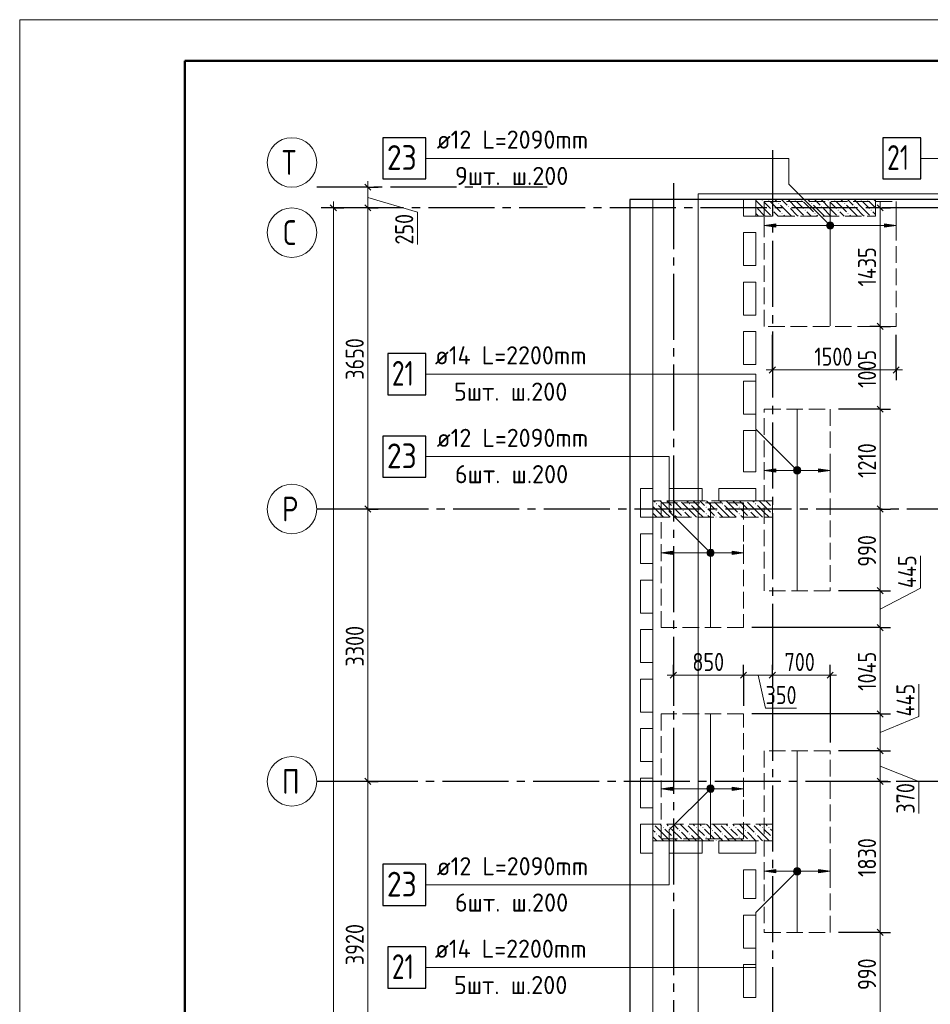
# Model space of a CAD drawing. Header units: millimetres. Extents: x 0 to 43617, y 0 to 59400.
# Tile 22 of 30: x 0 to 11037, y 47469 to 59400. Entities that reach past the tile are written whole.
import ezdxf

# ---------------------------------------------------------------- set-up
doc = ezdxf.new("R2010")
doc.units = ezdxf.units.MM
doc.linetypes.add('______2', pattern=[270, 200, -70])
doc.linetypes.add('______5', pattern=[1100, 800, -100, 100, -100])
for name, color, linetype, lineweight in [('Standard', 7, 'Continuous', 25), ('ДОП Верх по Х', 7, 'Continuous', 25), ('ЖБ Пилон', 180, 'Continuous', 25), ('Оси', 40, '______5', 18), ('Позиционная метка номер позиции', 7, 'Continuous', 13), ('Примечания', 7, 'Continuous', 25)]:
    doc.layers.add(name, color=color, linetype=linetype, lineweight=lineweight)
doc.layers.add('ЖБ Перекрытие верхний уровень', color=7, linetype='Continuous', lineweight=25, true_color=0xe0e0ff)
doc.styles.add('GOST 2.304-81', font='txt')
doc.styles.add('ISOCPEUR', font='txt')

msp = doc.modelspace()

# ---------------------------------------------------------------- hatches: boundary and pattern name
at = {"layer": 'ДОП Верх по Х', "linetype": 'Continuous', "lineweight": 13, "transparency": 33554687}
for points in [[(9164, 56886), (9024, 56906), (9164, 56926)], [(9164, 53919), (9024, 53939), (9164, 53959)], [(7914, 52919), (7774, 52939), (7914, 52959)], [(7914, 50061), (7774, 50081), (7914, 50101)], [(9164, 49061), (9024, 49081), (9164, 49101)]]:
    msp.add_hatch(color=7, dxfattribs=at).paths.add_polyline_path(points, flags=16)
for points in [[(9792, 56888), (9792, 56925), (9786, 56906)], [(9792, 56925), (9805, 56874), (9805, 56939)], [(9792, 56925), (9792, 56888), (9805, 56874)], [(9805, 56939), (9824, 56869), (9824, 56944)], [(9805, 56939), (9805, 56874), (9824, 56869)], [(9824, 56944), (9824, 56869), (9843, 56874)], [(9824, 56944), (9843, 56874), (9843, 56939)], [(9843, 56939), (9843, 56874), (9856, 56888)], [(9843, 56939), (9856, 56888), (9856, 56925)], [(9856, 56925), (9856, 56888), (9861, 56906)], [(10484, 56886), (10624, 56906), (10484, 56926)], [(9392, 53920), (9392, 53958), (9386, 53939)], [(9392, 53958), (9405, 53907), (9405, 53971)], [(9392, 53958), (9392, 53920), (9405, 53907)], [(9405, 53971), (9424, 53902), (9424, 53977)], [(9405, 53971), (9405, 53907), (9424, 53902)], [(9424, 53977), (9424, 53902), (9443, 53907)], [(9424, 53977), (9443, 53907), (9443, 53971)], [(9443, 53971), (9443, 53907), (9456, 53920)], [(9443, 53971), (9456, 53920), (9456, 53958)], [(9456, 53958), (9456, 53920), (9461, 53939)], [(9684, 53919), (9824, 53939), (9684, 53959)], [(8355, 52971), (8374, 52902), (8374, 52977)], [(8374, 52977), (8374, 52902), (8393, 52907)], [(8374, 52977), (8393, 52907), (8393, 52971)], [(8342, 52920), (8342, 52958), (8336, 52939)], [(8342, 52958), (8355, 52907), (8355, 52971)], [(8342, 52958), (8342, 52920), (8355, 52907)], [(8355, 52971), (8355, 52907), (8374, 52902)], [(8393, 52971), (8393, 52907), (8406, 52920)], [(8393, 52971), (8406, 52920), (8406, 52958)], [(8406, 52958), (8406, 52920), (8411, 52939)], [(8634, 52919), (8774, 52939), (8634, 52959)], [(8342, 50100), (8355, 50049), (8355, 50113)], [(8355, 50113), (8374, 50044), (8374, 50119)], [(8355, 50113), (8355, 50049), (8374, 50044)], [(8374, 50119), (8374, 50044), (8393, 50049)], [(8374, 50119), (8393, 50049), (8393, 50113)], [(8393, 50113), (8393, 50049), (8406, 50062)], [(8393, 50113), (8406, 50062), (8406, 50100)], [(8342, 50062), (8342, 50100), (8336, 50081)], [(8342, 50100), (8342, 50062), (8355, 50049)], [(8406, 50100), (8406, 50062), (8411, 50081)], [(8634, 50061), (8774, 50081), (8634, 50101)], [(9392, 49062), (9392, 49100), (9386, 49081)], [(9392, 49100), (9405, 49049), (9405, 49113)], [(9392, 49100), (9392, 49062), (9405, 49049)], [(9405, 49113), (9424, 49044), (9424, 49119)], [(9405, 49113), (9405, 49049), (9424, 49044)], [(9424, 49119), (9424, 49044), (9443, 49049)], [(9424, 49119), (9443, 49049), (9443, 49113)], [(9443, 49113), (9443, 49049), (9456, 49062)], [(9443, 49113), (9456, 49062), (9456, 49100)], [(9456, 49100), (9456, 49062), (9461, 49081)], [(9684, 49061), (9824, 49081), (9684, 49101)]]:
    msp.add_hatch(color=7, dxfattribs=at).paths.add_polyline_path(points)
at = {"layer": 'ЖБ Пилон', "linetype": 'Continuous', "lineweight": 18, "transparency": 33554687}
for points in [[(8994, 57213), (9001, 57220), (9007, 57213), (9001, 57207)], [(9074, 57213), (9081, 57220), (9087, 57213), (9081, 57207)], [(9194, 57173), (9201, 57180), (9207, 57173), (9201, 57167)], [(9394, 57213), (9401, 57220), (9407, 57213), (9401, 57207)], [(9474, 57213), (9481, 57220), (9487, 57213), (9481, 57207)], [(9594, 57173), (9601, 57180), (9607, 57173), (9601, 57167)], [(9794, 57213), (9801, 57220), (9807, 57213), (9801, 57207)], [(9874, 57213), (9881, 57220), (9887, 57213), (9881, 57207)], [(9994, 57173), (10001, 57180), (10007, 57173), (10001, 57167)], [(10194, 57213), (10201, 57220), (10207, 57213), (10201, 57207)], [(10274, 57213), (10281, 57220), (10287, 57213), (10281, 57207)], [(8924, 57137), (8927, 57133), (8924, 57130)], [(9114, 57093), (9121, 57100), (9127, 57093), (9121, 57087)], [(9234, 57053), (9241, 57060), (9247, 57053), (9241, 57047)], [(9314, 57133), (9321, 57140), (9327, 57133), (9321, 57127)], [(9514, 57093), (9521, 57100), (9527, 57093), (9521, 57087)], [(9634, 57053), (9641, 57060), (9647, 57053), (9641, 57047)], [(9714, 57133), (9721, 57140), (9727, 57133), (9721, 57127)], [(9914, 57093), (9921, 57100), (9927, 57093), (9921, 57087)], [(10034, 57053), (10041, 57060), (10047, 57053), (10041, 57047)], [(10114, 57133), (10121, 57140), (10127, 57133), (10121, 57127)], [(10314, 57093), (10321, 57100), (10327, 57093), (10321, 57087)], [(7714, 53533), (7721, 53540), (7727, 53533), (7721, 53527)], [(7914, 53493), (7921, 53500), (7927, 53493), (7921, 53487)], [(8004, 53570), (8001, 53567), (7998, 53570)], [(8034, 53453), (8041, 53460), (8047, 53453), (8041, 53447)], [(8114, 53533), (8121, 53540), (8127, 53533), (8121, 53527)], [(8314, 53493), (8321, 53500), (8327, 53493), (8321, 53487)], [(8404, 53570), (8401, 53567), (8398, 53570)], [(8434, 53453), (8441, 53460), (8447, 53453), (8441, 53447)], [(8514, 53533), (8521, 53540), (8527, 53533), (8521, 53527)], [(8714, 53493), (8721, 53500), (8727, 53493), (8721, 53487)], [(8804, 53570), (8801, 53567), (8798, 53570)], [(8834, 53453), (8841, 53460), (8847, 53453), (8841, 53447)], [(8914, 53533), (8921, 53540), (8927, 53533), (8921, 53527)], [(9114, 53493), (9121, 53500), (9124, 53497), (9124, 53490), (9121, 53487)], [(7914, 53413), (7921, 53420), (7927, 53413), (7921, 53407)], [(8034, 53373), (8041, 53380), (8047, 53373), (8044, 53370), (8038, 53370)], [(8314, 53413), (8321, 53420), (8327, 53413), (8321, 53407)], [(8434, 53373), (8441, 53380), (8447, 53373), (8444, 53370), (8438, 53370)], [(8714, 53413), (8721, 53420), (8727, 53413), (8721, 53407)], [(8834, 53373), (8841, 53380), (8847, 53373), (8844, 53370), (8838, 53370)], [(9114, 53413), (9121, 53420), (9124, 53417), (9124, 53410), (9121, 53407)], [(7684, 49650), (7681, 49647), (7678, 49650)], [(8084, 49650), (8081, 49647), (8078, 49650)], [(8484, 49650), (8481, 49647), (8478, 49650)], [(8884, 49650), (8881, 49647), (8878, 49650)], [(7714, 49533), (7721, 49540), (7727, 49533), (7721, 49527)], [(7794, 49613), (7801, 49620), (7807, 49613), (7801, 49607)], [(7874, 49613), (7881, 49620), (7887, 49613), (7881, 49607)], [(7994, 49573), (8001, 49580), (8007, 49573), (8001, 49567)], [(8114, 49533), (8121, 49540), (8127, 49533), (8121, 49527)], [(8194, 49613), (8201, 49620), (8207, 49613), (8201, 49607)], [(8274, 49613), (8281, 49620), (8287, 49613), (8281, 49607)], [(8394, 49573), (8401, 49580), (8407, 49573), (8401, 49567)], [(8514, 49533), (8521, 49540), (8527, 49533), (8521, 49527)], [(8594, 49613), (8601, 49620), (8607, 49613), (8601, 49607)], [(8674, 49613), (8681, 49620), (8687, 49613), (8681, 49607)], [(8794, 49573), (8801, 49580), (8807, 49573), (8801, 49567)], [(8914, 49533), (8921, 49540), (8927, 49533), (8921, 49527)], [(8994, 49613), (9001, 49620), (9007, 49613), (9001, 49607)], [(9074, 49613), (9081, 49620), (9087, 49613), (9081, 49607)], [(7914, 49493), (7921, 49500), (7927, 49493), (7921, 49487)], [(8034, 49453), (8041, 49460), (8047, 49453), (8044, 49450), (8038, 49450)], [(8314, 49493), (8321, 49500), (8327, 49493), (8321, 49487)], [(8434, 49453), (8441, 49460), (8447, 49453), (8444, 49450), (8438, 49450)], [(8714, 49493), (8721, 49500), (8727, 49493), (8721, 49487)], [(8834, 49453), (8841, 49460), (8847, 49453), (8844, 49450), (8838, 49450)], [(9114, 49493), (9121, 49500), (9124, 49497), (9124, 49490), (9121, 49487)]]:
    msp.add_hatch(color=7, dxfattribs=at).paths.add_polyline_path(points, flags=16)
at = {"layer": 'Позиционная метка номер позиции', "linetype": 'Continuous', "lineweight": 13, "transparency": 33554687}
for points in [[(9792, 56875), (9835, 56950), (9781, 56895)], [(9781, 56895), (9835, 56950), (9813, 56950)], [(9781, 56895), (9813, 56950), (9781, 56918)], [(9781, 56918), (9813, 56950), (9792, 56938)], [(9792, 56875), (9856, 56938), (9835, 56950)], [(9813, 56863), (9856, 56938), (9792, 56875)], [(9813, 56863), (9867, 56918), (9856, 56938)], [(9835, 56863), (9867, 56918), (9813, 56863)], [(9835, 56863), (9867, 56895), (9867, 56918)], [(9867, 56895), (9835, 56863), (9856, 56875)], [(9392, 53907), (9435, 53982), (9381, 53928)], [(9381, 53928), (9435, 53982), (9413, 53982)], [(9381, 53928), (9413, 53982), (9381, 53950)], [(9381, 53950), (9413, 53982), (9392, 53971)], [(9392, 53907), (9456, 53971), (9435, 53982)], [(9413, 53896), (9456, 53971), (9392, 53907)], [(9413, 53896), (9467, 53950), (9456, 53971)], [(9435, 53896), (9467, 53950), (9413, 53896)], [(9435, 53896), (9467, 53928), (9467, 53950)], [(9467, 53928), (9435, 53896), (9456, 53907)], [(8342, 52907), (8385, 52982), (8331, 52928)], [(8331, 52928), (8385, 52982), (8363, 52982)], [(8331, 52928), (8363, 52982), (8331, 52950)], [(8331, 52950), (8363, 52982), (8342, 52971)], [(8342, 52907), (8406, 52971), (8385, 52982)], [(8363, 52896), (8406, 52971), (8342, 52907)], [(8363, 52896), (8417, 52950), (8406, 52971)], [(8385, 52896), (8417, 52950), (8363, 52896)], [(8385, 52896), (8417, 52928), (8417, 52950)], [(8417, 52928), (8385, 52896), (8406, 52907)], [(8406, 50049), (8342, 50113), (8331, 50092)], [(8417, 50070), (8363, 50124), (8342, 50113)], [(8417, 50070), (8342, 50113), (8406, 50049)], [(8417, 50092), (8385, 50124), (8363, 50124)], [(8417, 50092), (8363, 50124), (8417, 50070)], [(8385, 50124), (8417, 50092), (8406, 50113)], [(8406, 50049), (8331, 50092), (8385, 50038)], [(8385, 50038), (8331, 50092), (8331, 50070)], [(8385, 50038), (8331, 50070), (8363, 50038)], [(8363, 50038), (8331, 50070), (8342, 50049)], [(9456, 49049), (9392, 49113), (9381, 49092)], [(9456, 49049), (9381, 49092), (9435, 49038)], [(9435, 49038), (9381, 49092), (9381, 49070)], [(9435, 49038), (9381, 49070), (9413, 49038)], [(9413, 49038), (9381, 49070), (9392, 49049)], [(9467, 49070), (9413, 49124), (9392, 49113)], [(9467, 49070), (9392, 49113), (9456, 49049)], [(9467, 49092), (9435, 49124), (9413, 49124)], [(9467, 49092), (9413, 49124), (9467, 49070)], [(9435, 49124), (9467, 49092), (9456, 49113)]]:
    msp.add_hatch(color=7, dxfattribs=at).paths.add_polyline_path(points)

# ---------------------------------------------------------------- linework, layer by layer
at = {"layer": 'Standard', "color": 7, "linetype": 'Continuous', "lineweight": 25, "transparency": 33554687}
for p, q in [((4258, 57333), (4183, 57408)), ((3839, 57083), (3764, 57158)), ((4258, 57083), (4183, 57158)), ((10392, 57158), (10467, 57083)), ((10392, 55721), (10467, 55646)), ((9086, 55118), (9161, 55193)), ((10586, 55118), (10661, 55193)), ((10392, 54718), (10467, 54643)), ((4258, 53433), (4183, 53508)), ((10392, 53508), (10467, 53433)), ((10392, 52518), (10467, 52443)), ((10392, 52071), (10467, 51996)), ((7886, 51419), (7961, 51494)), ((8736, 51419), (8811, 51494)), ((9086, 51419), (9161, 51494)), ((9786, 51419), (9861, 51494)), ((10392, 51025), (10467, 50950)), ((10392, 50578), (10467, 50503)), ((4258, 50133), (4183, 50208)), ((10392, 50208), (10467, 50133)), ((10392, 48378), (10467, 48303))]:
    msp.add_line(p, q, dxfattribs=at)
at = {"layer": 'Standard', "color": 7, "linetype": 'Continuous', "lineweight": 13, "transparency": 33554687}
for p, q in [((4221, 57370), (4221, 57445)), ((4221, 57120), (4221, 57370)), ((3802, 57120), (3802, 57195)), ((4221, 57245), (4821, 57066)), ((10430, 57120), (10430, 57195)), ((4221, 53470), (4221, 57120)), ((4821, 57066), (4821, 56675)), ((9124, 55156), (9049, 55156)), ((9124, 55156), (10624, 55156)), ((10624, 55156), (10699, 55156)), ((4221, 50170), (4221, 53470)), ((10917, 52513), (10917, 52904)), ((10430, 52257), (10917, 52513)), ((10430, 52480), (10430, 52033)), ((10430, 52033), (10430, 50987)), ((7924, 51457), (7849, 51457)), ((8774, 51457), (9124, 51457)), ((8949, 51457), (9041, 51056)), ((9124, 51457), (9824, 51457)), ((9824, 51457), (9899, 51457)), ((10897, 50957), (10897, 51347)), ((9041, 51056), (9417, 51056)), ((10430, 50987), (10430, 50540)), ((10430, 50764), (10897, 50957)), ((10430, 50540), (10430, 50170)), ((10430, 50355), (10897, 50170)), ((4221, 46250), (4221, 50170)), ((10430, 50170), (10430, 48340)), ((10897, 50170), (10897, 49779)), ((10430, 48340), (10430, 47350))]:
    msp.add_line(p, q, dxfattribs=at)
at = {"layer": 'Standard', "color": 251, "linetype": 'Continuous', "lineweight": -3, "true_color": 0x656565, "transparency": 33554687}
for p, q in [((4221, 57370), (3700, 57370)), ((4221, 57370), (4096, 57370)), ((4221, 57370), (4346, 57370)), ((3802, 57120), (3677, 57120)), ((4221, 57120), (3700, 57120)), ((3802, 57120), (3927, 57120)), ((3802, 57120), (3802, 57120)), ((4221, 57120), (4096, 57120)), ((4221, 57120), (4346, 57120)), ((10430, 57120), (10305, 57120)), ((10430, 57120), (10555, 57120)), ((10430, 57120), (10430, 57120)), ((10430, 55683), (10305, 55683)), ((10430, 55683), (10555, 55683)), ((10430, 55683), (10430, 55683)), ((9124, 55156), (9124, 55583)), ((9124, 55156), (9124, 55281)), ((10624, 55156), (10624, 55281)), ((9124, 55156), (9124, 55031)), ((10624, 55156), (10624, 55031)), ((10430, 54680), (10305, 54680)), ((10430, 54680), (10555, 54680)), ((4221, 53470), (4096, 53470)), ((4221, 53470), (4346, 53470)), ((10430, 53470), (10305, 53470)), ((10430, 53470), (10555, 53470)), ((10430, 52480), (10305, 52480)), ((10430, 52480), (10555, 52480)), ((10430, 52033), (10305, 52033)), ((10430, 52033), (10555, 52033)), ((7924, 51457), (7924, 51582)), ((8774, 51457), (8774, 51582)), ((9124, 51457), (9124, 51582)), ((9824, 51457), (9824, 51582)), ((7924, 51457), (7924, 51332)), ((7924, 51457), (7924, 51087)), ((8774, 51457), (8774, 51332)), ((9124, 51457), (9124, 51332)), ((9124, 51457), (9124, 51457)), ((9824, 51457), (9824, 51332)), ((9824, 51457), (9824, 50640)), ((10430, 50987), (10305, 50987)), ((10430, 50987), (10555, 50987)), ((10430, 50540), (10305, 50540)), ((10430, 50540), (10555, 50540)), ((4221, 50170), (4096, 50170)), ((4221, 50170), (4346, 50170)), ((10430, 50170), (10305, 50170)), ((10430, 50170), (10555, 50170)), ((10430, 50170), (10430, 50170)), ((10430, 48340), (10305, 48340)), ((10430, 48340), (10555, 48340))]:
    msp.add_line(p, q, dxfattribs=at)
at = {"layer": 'Standard', "color": 7, "linetype": 'Continuous', "lineweight": 13, "transparency": 33554687}
msp.add_lwpolyline([(0, 0), (42000, 0), (42000, 59400), (0, 59400), (0, 0)], close=True, dxfattribs=at)
for points in [[(42000, 59400), (0, 59400), (0, 0), (42000, 0), (42000, 59400)], [(42000, 59400), (0, 59400), (0, 0), (42000, 0), (42000, 59400)], [(7674, 10380), (33074, 10380), (33074, 57220), (7674, 57220), (7674, 10380)], [(3802, 10630), (3802, 33448), (3802, 33448), (3802, 57120)], [(10430, 57120), (10430, 56061), (10430, 56061), (10430, 55764), (10430, 55764), (10430, 55683)], [(10430, 55683), (10430, 55622), (10430, 55622), (10430, 55524), (10430, 55524), (10430, 54910), (10430, 54910), (10430, 54759), (10430, 54759), (10430, 54712), (10430, 54712), (10430, 54680)], [(10430, 54680), (10430, 54664), (10430, 54664), (10430, 53781), (10430, 53781), (10430, 53569), (10430, 53569), (10430, 53470)], [(10430, 53470), (10430, 52530), (10430, 52530), (10430, 52480)], [(7924, 51457), (8130, 51457), (8130, 51457), (8774, 51457)]]:
    msp.add_lwpolyline(points, dxfattribs=at)
at = {"layer": 'Standard', "color": 7, "linetype": 'Continuous', "lineweight": 50, "transparency": 33554687}
msp.add_lwpolyline([(2000, 58900), (41500, 58900), (41500, 500), (2000, 500), (2000, 58900)], close=True, dxfattribs=at)
at = {"layer": 'Standard', "color": 254, "linetype": 'Continuous', "lineweight": 13, "true_color": 0xc4c4ff, "transparency": 33554687}
msp.add_lwpolyline([(8224, 10930), (33143, 10930), (33143, 57289), (8224, 57289), (8224, 10930)], dxfattribs=at)
at = {"layer": 'Standard', "color": 7, "linetype": 'Continuous', "lineweight": 25, "transparency": 33554687}
msp.add_lwpolyline([(7394, 10100), (33074, 10100), (33074, 57220), (7394, 57220), (7394, 10100)], dxfattribs=at)
at = {"layer": 'Standard', "color": 251, "linetype": 'Continuous', "lineweight": -3, "true_color": 0x656565, "transparency": 33554687}
for points in [[(10624, 55156), (10624, 55307), (10624, 55307), (10624, 55583)], [(10430, 54680), (10429, 54680), (10429, 54680), (10413, 54680), (10413, 54680), (10413, 54680), (10413, 54680), (10413, 54680), (10413, 54680), (10413, 54680), (10413, 54680), (10413, 54680), (10413, 54680), (10413, 54680), (10413, 54680), (10413, 54680), (10413, 54680), (10413, 54680), (10413, 54680), (10413, 54680), (10413, 54680), (10413, 54680), (10413, 54680), (10413, 54680), (10413, 54680), (10413, 54680), (10413, 54680), (10413, 54680), (10413, 54680), (10413, 54680), (10413, 54680), (10413, 54680), (10413, 54680), (10413, 54680), (10413, 54680), (10413, 54680), (10413, 54680), (10413, 54680), (10413, 54680), (10413, 54680), (10413, 54680), (10413, 54680), (10413, 54680), (10413, 54680), (10413, 54680), (10413, 54680), (10413, 54680), (10413, 54680), (10413, 54680), (10413, 54680), (10413, 54680), (10413, 54680), (10413, 54680), (10413, 54680), (10413, 54680), (9924, 54680)], [(4221, 53470), (4204, 53470), (4204, 53470), (3700, 53470)], [(10430, 53470), (10442, 53470), (10442, 53470), (10455, 53470), (10455, 53470), (10459, 53470), (10459, 53470), (10484, 53470)], [(10430, 52480), (10413, 52480), (10413, 52480), (10413, 52480), (10413, 52480), (10413, 52480), (10413, 52480), (10413, 52480), (10413, 52480), (10413, 52480), (10413, 52480), (10413, 52480), (10413, 52480), (10413, 52480), (10413, 52480), (10413, 52480), (10413, 52480), (10413, 52480), (10413, 52480), (10413, 52480), (10413, 52480), (10413, 52480), (10413, 52480), (10413, 52480), (10413, 52480), (10413, 52480), (10413, 52480), (10413, 52480), (10413, 52480), (10413, 52480), (10413, 52480), (10413, 52480), (10413, 52480), (10413, 52480), (10413, 52480), (10413, 52480), (10413, 52480), (10413, 52480), (10413, 52480), (10413, 52480), (10413, 52480), (10413, 52480), (10413, 52480), (10413, 52480), (10413, 52480), (10413, 52480), (10413, 52480), (10413, 52480), (10413, 52480), (9924, 52480)], [(10430, 52033), (10413, 52033), (10413, 52033), (10413, 52033), (10413, 52033), (10413, 52033), (10413, 52033), (10413, 52033), (10413, 52033), (10413, 52033), (10413, 52033), (10413, 52033), (10413, 52033), (10413, 52033), (10413, 52033), (10413, 52033), (10413, 52033), (10413, 52033), (10413, 52033), (10413, 52033), (10413, 52033), (10413, 52033), (10413, 52033), (10413, 52033), (10413, 52033), (10413, 52033), (10413, 52033), (10413, 52033), (10413, 52033), (10413, 52033), (10413, 52033), (10413, 52033), (10413, 52033), (10413, 52033), (10413, 52033), (10413, 52033), (10413, 52033), (10413, 52033), (10413, 52033), (10413, 52033), (10413, 52033), (10413, 52033), (10413, 52033), (10413, 52033), (10413, 52033), (10413, 52033), (10413, 52033), (10413, 52033), (10413, 52033), (8874, 52033)], [(8774, 51457), (8774, 51179), (8774, 51179), (8774, 51087)], [(10430, 50987), (10413, 50987), (10413, 50987), (10413, 50987), (10413, 50987), (10413, 50987), (10413, 50987), (10413, 50987), (10413, 50987), (10413, 50987), (10413, 50987), (10413, 50987), (10413, 50987), (10413, 50987), (10413, 50987), (10413, 50987), (10413, 50987), (10413, 50987), (10413, 50987), (10413, 50987), (10413, 50987), (10413, 50987), (10413, 50987), (10413, 50987), (10413, 50987), (10413, 50987), (10413, 50987), (10413, 50987), (10413, 50987), (10413, 50987), (10413, 50987), (10413, 50987), (10413, 50987), (10413, 50987), (10413, 50987), (10413, 50987), (10413, 50987), (10413, 50987), (10413, 50987), (10413, 50987), (10413, 50987), (10413, 50987), (10413, 50987), (10413, 50987), (10413, 50987), (10413, 50987), (10413, 50987), (8874, 50987)], [(10430, 50540), (10413, 50540), (10413, 50540), (10413, 50540), (10413, 50540), (10413, 50540), (10413, 50540), (10413, 50540), (10413, 50540), (10413, 50540), (10413, 50540), (10413, 50540), (10413, 50540), (10413, 50540), (10413, 50540), (10413, 50540), (10413, 50540), (10413, 50540), (10413, 50540), (10413, 50540), (10413, 50540), (10413, 50540), (10413, 50540), (10413, 50540), (10413, 50540), (10413, 50540), (10413, 50540), (10413, 50540), (10413, 50540), (10413, 50540), (10413, 50540), (10413, 50540), (10413, 50540), (10413, 50540), (10413, 50540), (10413, 50540), (10413, 50540), (10413, 50540), (10413, 50540), (10413, 50540), (10413, 50540), (10413, 50540), (10413, 50540), (10413, 50540), (10413, 50540), (10413, 50540), (10413, 50540), (9924, 50540)], [(4221, 50170), (4204, 50170), (4204, 50170), (4204, 50170), (4204, 50170), (3700, 50170)], [(10430, 48340), (10413, 48340), (10413, 48340), (10413, 48340), (10413, 48340), (10413, 48340), (10413, 48340), (10413, 48340), (10413, 48340), (10413, 48340), (10413, 48340), (10413, 48340), (10413, 48340), (10413, 48340), (10413, 48340), (10413, 48340), (10413, 48340), (10413, 48340), (10413, 48340), (10413, 48340), (10413, 48340), (10413, 48340), (10413, 48340), (10413, 48340), (10413, 48340), (10413, 48340), (10413, 48340), (10413, 48340), (10413, 48340), (10413, 48340), (10413, 48340), (10413, 48340), (10413, 48340), (10413, 48340), (10413, 48340), (10413, 48340), (10413, 48340), (10413, 48340), (10413, 48340), (10413, 48340), (10413, 48340), (10413, 48340), (10413, 48340), (10413, 48340), (10413, 48340), (9924, 48340)]]:
    msp.add_lwpolyline(points, dxfattribs=at)
at = {"layer": 'ДОП Верх по Х', "color": 7, "linetype": 'Continuous', "lineweight": 13, "transparency": 33554687}
for p, q in [((5035, 57720), (7121, 57720)), ((11016, 57720), (13124, 57720)), ((5013, 55105), (7121, 55105)), ((5035, 54105), (7121, 54105)), ((5035, 48915), (7121, 48915)), ((5013, 47915), (7121, 47915))]:
    msp.add_line(p, q, dxfattribs=at)
at = {"layer": 'ДОП Верх по Х', "color": 7, "linetype": 'Continuous', "lineweight": 18, "transparency": 33554687}
for p, q in [((9824, 55689), (9824, 57189)), ((9424, 54673), (9424, 52487)), ((8374, 52039), (8374, 53539)), ((8374, 50981), (8374, 49481)), ((9424, 48347), (9424, 50533))]:
    msp.add_line(p, q, dxfattribs=at)
at = {"layer": 'ДОП Верх по Х', "color": 251, "linetype": 'Continuous', "lineweight": 13, "true_color": 0x494949, "transparency": 33554687}
for p, q in [((9024, 56906), (9024, 57006)), ((9024, 56906), (9164, 56926)), ((9164, 56926), (9164, 56886)), ((9824, 56944), (9824, 56944)), ((10624, 56906), (10484, 56926)), ((10484, 56926), (10484, 56886)), ((10624, 56906), (10624, 57006)), ((9164, 56886), (9024, 56906)), ((9024, 56906), (9024, 56806)), ((9024, 56906), (9024, 56906)), ((9164, 56906), (9794, 56906)), ((9824, 56869), (9824, 56869)), ((9854, 56906), (10484, 56906)), ((10484, 56886), (10624, 56906)), ((10624, 56906), (10624, 56806)), ((10624, 56906), (10624, 56906)), ((9024, 53939), (9024, 54039)), ((9024, 53939), (9164, 53959)), ((9164, 53919), (9024, 53939)), ((9024, 53939), (9024, 53839)), ((9024, 53939), (9024, 53939)), ((9164, 53959), (9164, 53919)), ((9164, 53939), (9394, 53939)), ((9424, 53977), (9424, 53977)), ((9454, 53939), (9684, 53939)), ((9824, 53939), (9684, 53959)), ((9684, 53959), (9684, 53919)), ((9684, 53919), (9824, 53939)), ((9824, 53939), (9824, 54039)), ((9824, 53939), (9824, 53839)), ((9824, 53939), (9824, 53939)), ((9424, 53902), (9424, 53902)), ((7774, 52939), (7774, 53039)), ((8374, 52977), (8374, 52977)), ((8774, 52939), (8774, 53039)), ((7774, 52939), (7914, 52959)), ((7914, 52919), (7774, 52939)), ((7774, 52939), (7774, 52839)), ((7774, 52939), (7774, 52939)), ((7914, 52959), (7914, 52919)), ((7914, 52939), (8344, 52939)), ((8374, 52902), (8374, 52902)), ((8404, 52939), (8634, 52939)), ((8774, 52939), (8634, 52959)), ((8634, 52959), (8634, 52919)), ((8634, 52919), (8774, 52939)), ((8774, 52939), (8774, 52839)), ((8774, 52939), (8774, 52939)), ((7774, 50081), (7774, 50181)), ((8374, 50119), (8374, 50119)), ((8774, 50081), (8774, 50181)), ((7774, 50081), (7914, 50101)), ((7914, 50061), (7774, 50081)), ((7774, 50081), (7774, 49981)), ((7774, 50081), (7774, 50081)), ((7914, 50101), (7914, 50061)), ((7914, 50081), (8344, 50081)), ((8374, 50044), (8374, 50044)), ((8404, 50081), (8634, 50081)), ((8774, 50081), (8634, 50101)), ((8634, 50101), (8634, 50061)), ((8634, 50061), (8774, 50081)), ((8774, 50081), (8774, 49981)), ((8774, 50081), (8774, 50081)), ((9024, 49081), (9024, 49181)), ((9824, 49081), (9824, 49181)), ((9024, 49081), (9164, 49101)), ((9164, 49061), (9024, 49081)), ((9024, 49081), (9024, 48981)), ((9024, 49081), (9024, 49081)), ((9164, 49101), (9164, 49061)), ((9164, 49081), (9394, 49081)), ((9424, 49119), (9424, 49119)), ((9424, 49044), (9424, 49044)), ((9454, 49081), (9684, 49081)), ((9824, 49081), (9684, 49101)), ((9684, 49101), (9684, 49061)), ((9684, 49061), (9824, 49081)), ((9824, 49081), (9824, 48981)), ((9824, 49081), (9824, 49081))]:
    msp.add_line(p, q, dxfattribs=at)
at = {"layer": 'ДОП Верх по Х', "color": 7, "linetype": 'Continuous', "lineweight": 25, "transparency": 33554687}
for points in [[(4401, 57470), (4921, 57470), (4921, 57970), (4401, 57970), (4401, 57470)], [(10464, 57470), (10924, 57470), (10924, 57970), (10464, 57970), (10464, 57470)], [(4461, 54855), (4921, 54855), (4921, 55355), (4461, 55355), (4461, 54855)], [(4401, 53855), (4921, 53855), (4921, 54355), (4401, 54355), (4401, 53855)], [(4401, 48665), (4921, 48665), (4921, 49165), (4401, 49165), (4401, 48665)], [(4461, 47665), (4921, 47665), (4921, 48165), (4461, 48165), (4461, 47665)]]:
    msp.add_lwpolyline(points, dxfattribs=at)
at = {"layer": 'ДОП Верх по Х', "color": 251, "linetype": 'Continuous', "lineweight": 13, "true_color": 0x494949, "transparency": 33554687}
for centre in [(9824, 56906), (9424, 53939), (8374, 52939), (8374, 50081), (9424, 49081)]:
    msp.add_circle(centre, 37.5, dxfattribs=at)
at = {"layer": 'ЖБ Перекрытие верхний уровень', "color": 7, "linetype": 'Continuous', "lineweight": 18, "transparency": 33554687}
for p, q in [((8774, 57220), (7394, 57220)), ((7394, 57220), (7394, 28680)), ((8774, 57020), (8774, 57220)), ((22354, 57220), (8924, 57220)), ((8924, 57220), (8924, 57020)), ((8924, 57020), (8774, 57020)), ((8774, 56820), (8924, 56820)), ((8774, 56420), (8774, 56820)), ((8924, 56820), (8924, 56420)), ((8924, 56420), (8774, 56420)), ((8774, 55820), (8774, 56220)), ((8774, 56220), (8924, 56220)), ((8924, 56220), (8924, 55820)), ((8924, 55820), (8774, 55820)), ((8774, 55220), (8774, 55620)), ((8774, 55620), (8924, 55620)), ((8924, 55620), (8924, 55220)), ((8924, 55220), (8774, 55220)), ((8774, 54620), (8774, 55020)), ((8774, 55020), (8924, 55020)), ((8924, 55020), (8924, 54620)), ((8924, 54620), (8774, 54620)), ((8774, 53920), (8774, 54420)), ((8774, 54420), (8924, 54420)), ((8924, 54420), (8924, 53920)), ((8924, 53920), (8774, 53920)), ((7524, 53720), (7674, 53720)), ((7524, 53370), (7524, 53720)), ((7674, 53720), (7674, 53370)), ((7874, 53570), (7874, 53720)), ((7874, 53720), (8274, 53720)), ((8274, 53720), (8274, 53570)), ((8474, 53570), (8474, 53720)), ((8474, 53720), (8924, 53720)), ((8924, 53720), (8924, 53570)), ((8274, 53570), (7874, 53570)), ((8924, 53570), (8474, 53570)), ((7674, 53370), (7524, 53370)), ((7524, 52810), (7524, 53170)), ((7524, 53170), (7674, 53170)), ((7674, 53170), (7674, 52810)), ((7674, 52810), (7524, 52810)), ((7524, 52210), (7524, 52610)), ((7524, 52610), (7674, 52610)), ((7674, 52610), (7674, 52210)), ((7674, 52210), (7524, 52210)), ((7524, 51610), (7524, 52010)), ((7524, 52010), (7674, 52010)), ((7674, 52010), (7674, 51610)), ((7674, 51610), (7524, 51610)), ((7524, 51010), (7524, 51410)), ((7524, 51410), (7674, 51410)), ((7674, 51410), (7674, 51010)), ((7674, 51010), (7524, 51010)), ((7524, 50810), (7674, 50810)), ((7524, 50410), (7524, 50810)), ((7674, 50810), (7674, 50410)), ((7674, 50410), (7524, 50410)), ((7524, 49850), (7524, 50210)), ((7524, 50210), (7674, 50210)), ((7674, 50210), (7674, 49850)), ((7674, 49850), (7524, 49850)), ((7524, 49300), (7524, 49650)), ((7524, 49650), (7674, 49650)), ((7674, 49650), (7674, 49300)), ((7874, 49300), (7874, 49450)), ((7874, 49450), (8274, 49450)), ((8274, 49450), (8274, 49300)), ((8474, 49300), (8474, 49450)), ((8474, 49450), (8924, 49450)), ((8924, 49450), (8924, 49300)), ((7674, 49300), (7524, 49300)), ((8274, 49300), (7874, 49300)), ((8924, 49300), (8474, 49300)), ((8774, 48750), (8774, 49100)), ((8774, 49100), (8924, 49100)), ((8924, 49100), (8924, 48750)), ((8924, 48750), (8774, 48750)), ((8774, 48150), (8774, 48550)), ((8774, 48550), (8924, 48550)), ((8924, 48550), (8924, 48150)), ((8924, 48150), (8774, 48150)), ((8774, 47950), (8924, 47950)), ((8774, 47550), (8774, 47950)), ((8924, 47950), (8924, 47550)), ((8924, 47550), (8774, 47550))]:
    msp.add_line(p, q, dxfattribs=at)
at = {"layer": 'ЖБ Пилон', "color": 253, "linetype": '______2', "lineweight": 13, "true_color": 0xa0a0a0, "transparency": 33554687}
for p, q in [((10374, 57220), (8924, 57220)), ((8924, 57220), (8924, 57020)), ((10374, 57020), (10374, 57220)), ((8924, 57020), (10374, 57020)), ((9124, 53570), (7674, 53570)), ((7674, 53570), (7674, 53370)), ((9124, 53370), (9124, 53570)), ((7674, 53370), (9124, 53370)), ((9124, 49650), (7674, 49650)), ((7674, 49650), (7674, 49450)), ((9124, 49450), (9124, 49650)), ((7674, 49450), (9124, 49450))]:
    msp.add_line(p, q, dxfattribs=at)
at = {"layer": 'ЖБ Пилон', "color": 9, "linetype": 'Continuous', "lineweight": 18, "true_color": 0xc7c7c7, "transparency": 33554687}
for p, q in [((9021, 57113), (8924, 57210)), ((9021, 57193), (9101, 57113)), ((9101, 57193), (9221, 57073)), ((9154, 57220), (9181, 57193)), ((9341, 57033), (9221, 57153)), ((9234, 57220), (9301, 57153)), ((9421, 57113), (9314, 57220)), ((9421, 57193), (9501, 57113)), ((9501, 57193), (9621, 57073)), ((9554, 57220), (9581, 57193)), ((9741, 57033), (9621, 57153)), ((9634, 57220), (9701, 57153)), ((9821, 57113), (9714, 57220)), ((9821, 57193), (9901, 57113)), ((9901, 57193), (10021, 57073)), ((9954, 57220), (9981, 57193)), ((10141, 57033), (10021, 57153)), ((10034, 57220), (10101, 57153)), ((10221, 57113), (10114, 57220)), ((10221, 57193), (10301, 57113)), ((10301, 57193), (10374, 57120)), ((10354, 57220), (10374, 57200)), ((8941, 57033), (8924, 57050)), ((8941, 57113), (9021, 57033)), ((8941, 57033), (8954, 57020)), ((9021, 57113), (9101, 57033)), ((9021, 57033), (9034, 57020)), ((9181, 57033), (9141, 57073)), ((9194, 57020), (9181, 57033)), ((9261, 57033), (9274, 57020)), ((9341, 57113), (9421, 57033)), ((9341, 57033), (9354, 57020)), ((9421, 57113), (9501, 57033)), ((9421, 57033), (9434, 57020)), ((9581, 57033), (9541, 57073)), ((9594, 57020), (9581, 57033)), ((9661, 57033), (9674, 57020)), ((9741, 57113), (9821, 57033)), ((9741, 57033), (9754, 57020)), ((9821, 57113), (9901, 57033)), ((9821, 57033), (9834, 57020)), ((9981, 57033), (9941, 57073)), ((9994, 57020), (9981, 57033)), ((10061, 57033), (10074, 57020)), ((10141, 57113), (10221, 57033)), ((10141, 57033), (10154, 57020)), ((10221, 57113), (10301, 57033)), ((10221, 57033), (10234, 57020)), ((10374, 57040), (10341, 57073)), ((7741, 53433), (7674, 53500)), ((7684, 53570), (7701, 53553)), ((7741, 53513), (7821, 53433)), ((7821, 53513), (7764, 53570)), ((7821, 53513), (7901, 53433)), ((7844, 53570), (7901, 53513)), ((7924, 53570), (8021, 53473)), ((7981, 53433), (7941, 53473)), ((8141, 53433), (8021, 53553)), ((8084, 53570), (8101, 53553)), ((8141, 53513), (8221, 53433)), ((8221, 53513), (8164, 53570)), ((8221, 53513), (8301, 53433)), ((8244, 53570), (8301, 53513)), ((8324, 53570), (8421, 53473)), ((8381, 53433), (8341, 53473)), ((8541, 53433), (8421, 53553)), ((8484, 53570), (8501, 53553)), ((8541, 53513), (8621, 53433)), ((8621, 53513), (8564, 53570)), ((8621, 53513), (8701, 53433)), ((8644, 53570), (8701, 53513)), ((8724, 53570), (8821, 53473)), ((8781, 53433), (8741, 53473)), ((8941, 53433), (8821, 53553)), ((8884, 53570), (8901, 53553)), ((8941, 53513), (9021, 53433)), ((9021, 53513), (8964, 53570)), ((9021, 53513), (9101, 53433)), ((9044, 53570), (9101, 53513)), ((7674, 53420), (7724, 53370)), ((7741, 53433), (7804, 53370)), ((7821, 53433), (7884, 53370)), ((7941, 53393), (7964, 53370)), ((8021, 53393), (7981, 53433)), ((8061, 53433), (8124, 53370)), ((8141, 53433), (8204, 53370)), ((8221, 53433), (8284, 53370)), ((8341, 53393), (8364, 53370)), ((8421, 53393), (8381, 53433)), ((8461, 53433), (8524, 53370)), ((8541, 53433), (8604, 53370)), ((8621, 53433), (8684, 53370)), ((8741, 53393), (8764, 53370)), ((8821, 53393), (8781, 53433)), ((8861, 53433), (8924, 53370)), ((8941, 53433), (9004, 53370)), ((9021, 53433), (9084, 53370)), ((7764, 49650), (7781, 49633)), ((7861, 49633), (7844, 49650)), ((7924, 49650), (7981, 49593)), ((8004, 49650), (8101, 49553)), ((8164, 49650), (8181, 49633)), ((8261, 49633), (8244, 49650)), ((8324, 49650), (8381, 49593)), ((8404, 49650), (8501, 49553)), ((8564, 49650), (8581, 49633)), ((8661, 49633), (8644, 49650)), ((8724, 49650), (8781, 49593)), ((8804, 49650), (8901, 49553)), ((8964, 49650), (8981, 49633)), ((9061, 49633), (9044, 49650)), ((7674, 49580), (7701, 49553)), ((7821, 49513), (7701, 49633)), ((7821, 49593), (7901, 49513)), ((7901, 49593), (8021, 49473)), ((8124, 49450), (8021, 49553)), ((8221, 49513), (8101, 49633)), ((8221, 49593), (8301, 49513)), ((8301, 49593), (8421, 49473)), ((8524, 49450), (8421, 49553)), ((8621, 49513), (8501, 49633)), ((8621, 49593), (8701, 49513)), ((8701, 49593), (8821, 49473)), ((8924, 49450), (8821, 49553)), ((9021, 49513), (8901, 49633)), ((9021, 49593), (9101, 49513)), ((9101, 49593), (9124, 49570)), ((7724, 49450), (7674, 49500)), ((7741, 49513), (7804, 49450)), ((7821, 49513), (7884, 49450)), ((7964, 49450), (7941, 49473)), ((8141, 49513), (8204, 49450)), ((8221, 49513), (8284, 49450)), ((8364, 49450), (8341, 49473)), ((8541, 49513), (8604, 49450)), ((8621, 49513), (8684, 49450)), ((8764, 49450), (8741, 49473)), ((8941, 49513), (9004, 49450)), ((9021, 49513), (9084, 49450))]:
    msp.add_line(p, q, dxfattribs=at)
at = {"layer": 'Оси', "color": 8, "linetype": '______5', "lineweight": -3, "transparency": 33554687}
for p, q in [((9124, 57820), (9124, 7100)), ((7924, 57420), (7924, 7100)), ((6394, 57370), (3600, 57370)), ((23354, 57120), (3600, 57120)), ((22554, 53470), (3600, 53470)), ((26824, 50170), (3600, 50170))]:
    msp.add_line(p, q, dxfattribs=at)
at = {"layer": 'Оси', "color": 7, "linetype": 'Continuous', "lineweight": 13, "transparency": 33554687}
for centre in [(3300, 57670), (3300, 56820), (3300, 53470), (3300, 50170)]:
    msp.add_circle(centre, 300, dxfattribs=at)
at = {"layer": 'Позиционная метка номер позиции', "color": 7, "linetype": 'Continuous', "lineweight": 13, "transparency": 33554687}
for p, q in [((9792, 56938), (9792, 56938)), ((9856, 56938), (9856, 56938)), ((9792, 56875), (9792, 56875)), ((9856, 56875), (9856, 56875)), ((9392, 53971), (9392, 53971)), ((9456, 53971), (9456, 53971)), ((9392, 53907), (9392, 53907)), ((9456, 53907), (9456, 53907)), ((8342, 52971), (8342, 52971)), ((8342, 52907), (8342, 52907)), ((8406, 52971), (8406, 52971)), ((8406, 52907), (8406, 52907)), ((8342, 50113), (8342, 50113)), ((8406, 50113), (8406, 50113)), ((8342, 50049), (8342, 50049)), ((8406, 50049), (8406, 50049)), ((9392, 49113), (9392, 49113)), ((9392, 49049), (9392, 49049)), ((9456, 49113), (9456, 49113)), ((9456, 49049), (9456, 49049))]:
    msp.add_line(p, q, dxfattribs=at)
for points in [[(9824, 56906), (9324, 57406), (9324, 57720), (4921, 57720)], [(13924, 54030), (13424, 54530), (13424, 57720), (10924, 57720)], [(9424, 53939), (8924, 54439), (8924, 55105), (4921, 55105)], [(8374, 52939), (7874, 53439), (7874, 54105), (4921, 54105)], [(8374, 50081), (7874, 49581), (7874, 48915), (4921, 48915)], [(9424, 49081), (8924, 48581), (8924, 47915), (4921, 47915)]]:
    msp.add_lwpolyline(points, dxfattribs=at)
for centre in [(9824, 56906), (9424, 53939), (8374, 52939), (8374, 50081), (9424, 49081)]:
    msp.add_circle(centre, 45, dxfattribs=at)
at = {"layer": 'Примечания', "color": 7, "linetype": '______2', "lineweight": 18, "transparency": 33554687}
for p, q in [((9024, 57195), (10624, 57195)), ((9024, 55683), (9024, 57195)), ((10624, 57195), (10624, 55683)), ((10624, 55683), (9024, 55683)), ((9024, 54680), (9824, 54680)), ((9024, 52480), (9024, 54680)), ((9824, 54680), (9824, 52480)), ((7774, 53545), (8774, 53545)), ((7774, 52033), (7774, 53545)), ((8774, 53545), (8774, 52033)), ((9824, 52480), (9024, 52480)), ((8774, 52033), (7774, 52033)), ((8774, 50987), (7774, 50987)), ((7774, 50987), (7774, 49475)), ((8774, 49475), (8774, 50987)), ((9824, 50540), (9024, 50540)), ((9024, 50540), (9024, 48340)), ((9824, 48340), (9824, 50540)), ((7774, 49475), (8774, 49475)), ((9024, 48340), (9824, 48340))]:
    msp.add_line(p, q, dxfattribs=at)

# ---------------------------------------------------------------- texts
at = {"layer": 'Standard', "color": 7, "linetype": 'Continuous', "lineweight": 25, "transparency": 33554687, "char_height": 220, "attachment_point": 7, "rotation": 90, "style": 'GOST 2.304-81'}
for s, insert, width in [('250', (4771, 56675), 516.4), ('1435', (10380, 56167), 594.59), ('3650', (4171, 55037), 641.48), ('1005', (10380, 54939), 610.16), ('1210', (10380, 53848), 578.85), ('990', (10380, 52772), 531.97), ('445', (10867, 52513), 516.4), ('3300', (4171, 51562), 641.48), ('1045', (10380, 51268), 610.17), ('445', (10847, 50957), 516.38), ('370', (10847, 49779), 516.4), ('1830', (10380, 49013), 610.16), ('3920', (4171, 47944), 657.05), ('990', (10380, 47642), 531.97)]:
    msp.add_mtext(s, dxfattribs=dict(at, insert=insert, width=width))
at = {"layer": 'Standard', "color": 7, "linetype": 'Continuous', "lineweight": 25, "transparency": 33554687, "char_height": 220, "attachment_point": 7, "style": 'GOST 2.304-81'}
for s, insert, width in [('1500', (9632, 55206), 610.16), ('850', (8154, 51507), 516.4), ('700', (9271, 51507), 531.97), ('350', (9041, 51106), 500.81)]:
    msp.add_mtext(s, dxfattribs=dict(at, insert=insert, width=width))
at = {"layer": 'ДОП Верх по Х', "color": 7, "linetype": 'Continuous', "lineweight": 13, "transparency": 33554687, "attachment_point": 7, "style": 'ISOCPEUR'}
for s, insert, char_height, width in [('\\W0.96;ø12 L=2090mm ', (5055, 57837), 220, 2150.52), ('\\W0.87;23', (4451, 57580), 300, 550.8), ('\\W0.75;21', (10514, 57580), 300, 472.27), ('\\W0.97;9шт. ш.200 ', (5275, 57397), 220, 1712.33), ('\\W0.96;ø14 L=2200mm ', (5033, 55223), 220, 2172.6), ('\\W0.75;21', (4511, 54965), 300, 472.27), ('\\W0.97;5шт. ш.200 ', (5264, 54783), 220, 1712.32), ('\\W0.96;ø12 L=2090mm ', (5055, 54223), 220, 2150.52), ('\\W0.87;23', (4451, 53965), 300, 550.8), ('\\W0.97;6шт. ш.200 ', (5275, 53783), 220, 1712.33), ('\\W0.96;ø12 L=2090mm ', (5055, 49032), 220, 2150.52), ('\\W0.87;23', (4451, 48775), 300, 550.8), ('\\W0.97;6шт. ш.200 ', (5275, 48592), 220, 1712.33), ('\\W0.96;ø14 L=2200mm ', (5033, 48032), 220, 2172.6), ('\\W0.75;21', (4511, 47775), 300, 472.27), ('\\W0.97;5шт. ш.200 ', (5264, 47592), 220, 1712.32)]:
    msp.add_mtext(s, dxfattribs=dict(at, insert=insert, char_height=char_height, width=width))
at = {"layer": 'Оси', "color": 7, "linetype": 'Continuous', "lineweight": 25, "transparency": 33554687, "char_height": 300, "attachment_point": 7, "style": 'ISOCPEUR'}
for s, insert, width in [('\\W0.80;Т', (3180, 57520), 359.83), ('\\W0.78;С', (3195, 56670), 326.41), ('\\W0.80;Р', (3180, 53320), 359.83), ('\\W0.80;П', (3180, 50020), 359.83)]:
    msp.add_mtext(s, dxfattribs=dict(at, insert=insert, width=width))

doc.saveas('drawing.dxf')
